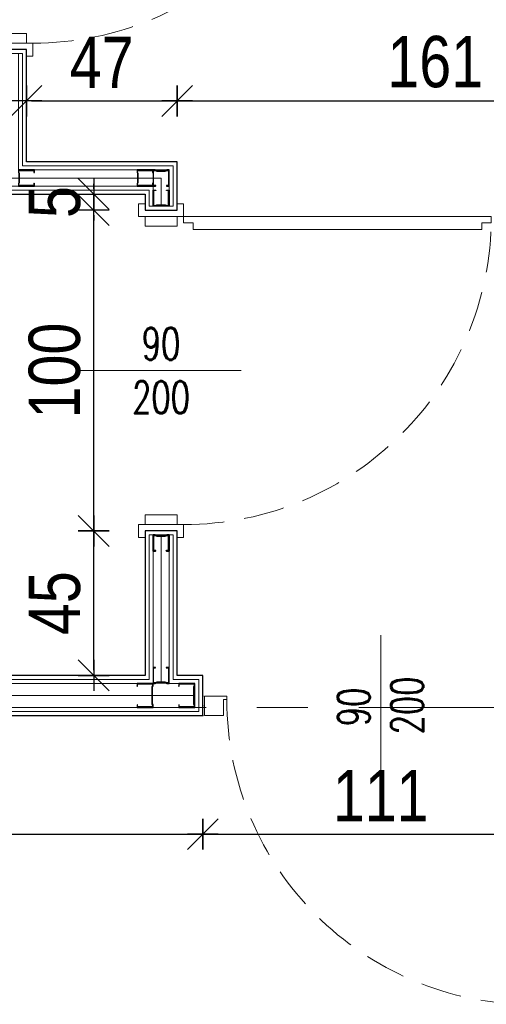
# Model space of a CAD drawing. Header units: centimetres. Extents: x 4120 to 19220, y -7417 to 180.
# Tile 39 of 223: x 9782 to 9928, y -4771 to -4464. Entities that reach past the tile are written whole.
import ezdxf

# ---------------------------------------------------------------- set-up
doc = ezdxf.new("R2010")
doc.units = ezdxf.units.CM
doc.linetypes.add('DASHED', pattern=[19.05, 12.7, -6.35])
doc.linetypes.add('Linia siatki', pattern=[22.225, 12.7, -3.175, 3.175, -3.175])
doc.layers.add('A_Drzwi', color=30, linetype='Continuous', lineweight=20)
doc.layers.add('A_Osie', color=8, linetype='Continuous', lineweight=9)
for name, color, linetype in [('A_okna', 3, 'Continuous'), ('A_Wymiary wewnętrzne', 8, 'Continuous'), ('A_Ściany', 2, 'Continuous'), ('Konstrukcja - scian dzialowych', 7, 'Continuous')]:
    doc.layers.add(name, color=color, linetype=linetype)
doc.styles.add('JACEK_07', font='SIMPLEX.SHX', dxfattribs={"width": 0.7})
doc.styles.add('marcin', font='arial.ttf', dxfattribs={"width": 0.8, "height": 16})
doc.linetypes.add('BATTING', pattern='A,0.0001,-0.1,[134,ltypeshp.shx,S=0.1,R=0,X=-0.1,Y=0],-0.2,[134,ltypeshp.shx,S=0.1,R=180,X=0.1,Y=0],-0.1', length=0.4001)
doc.dimstyles.new('WYM A PROJEKT', dxfattribs={"dimscale": 2, "dimtxt": 16, "dimasz": 0.8, "dimexe": 6, "dimexo": 30, "dimgap": 2, "dimtad": 1, "dimdec": 0, "dimzin": 9, "dimdsep": 46, "dimtxsty": 'marcin', "dimblk": 'WW', "dimcen": 0, "dimdle": 6, "dimse1": 1, "dimse2": 1, "dimclrt": 7, "dimadec": 0, "dimazin": 0, "dimtfac": 1, "dimtdec": 0, "dimtix": 1, "dimtmove": 2, "dimatfit": 3, "dimldrblk": 'WW', "dimfxl": 1, "dimtolj": 1, "dimtzin": 0, "dimarcsym": 0})

# ---------------------------------------------------------------- blocks, each defined once
blk = doc.blocks.new('*U1968')
at = {"color": 7}
blk.add_line((55.5, -22.01), (55.5, 22.01), dxfattribs=at)
for p, q in [((0.5, 3), (0.5, -3)), ((7.5, 3), (0.5, 3)), ((6.5, -3), (6.5, 2)), ((6.5, 2), (7.5, 2)), ((7.5, 2), (7.5, 3)), ((103.5, 2), (103.5, 3)), ((103.5, 3), (110.5, 3)), ((103.5, 2), (104.5, 2)), ((104.5, 2), (104.5, -3)), ((110.5, 3), (110.5, -3)), ((0.5, -3), (6.5, -3)), ((102.5, -2), (97.5, -2)), ((97.5, -2), (97.5, -92)), ((102.5, -1), (102.5, -2)), ((103.5, -1), (102.5, -1)), ((103.5, -93), (103.5, -1)), ((110.5, -3), (104.5, -3)), ((102.5, -92), (97.5, -92)), ((102.5, -93), (102.5, -92)), ((103.5, -93), (102.5, -93))]:
    blk.add_line(p, q)
at = {"linetype": 'DASHED'}
blk.add_arc((102.5, 2), 95, 180, 270, dxfattribs=at)
for p in [(111, 3), (111, 0), (111, -3)]:
    blk.add_point(p)
at = {"layer": 'A_okna'}
for p in [(0, 3), (0, 0), (0, -3)]:
    blk.add_point(p, dxfattribs=at)
at = {"color": 7, "style": 'JACEK_07', "width": 0.7}
for s, p in [('200', (68.75, -8.88)), ('90', (52.09, -6.33))]:
    blk.add_text(s, height=10, rotation=90, dxfattribs=at).set_placement(p)
blk = doc.blocks.new('*U1983')
blk.add_lwpolyline([(4, 7), (4, 10), (6, 10), (6, 100), (4, 100), (4, 103), (2, 103), (2, 7)], close=True)
at = {"color": 7}
blk.add_lwpolyline([(50, 25), (50, -25)], dxfattribs=at)
for points in [[(-2, -5), (0, -5), (0, 5), (-2, 5), (-2, 7), (2, 7), (2, 5), (2, -7), (-2, -7), (-2, -5)], [(102, -5), (100, -5), (100, 5), (102, 5), (102, 7), (98, 7), (98, 5), (98, -7), (102, -7), (102, -5)], [(2, 5), (5, 5), (5, -5), (2, -5)], [(98, 5), (95, 5), (95, -5), (98, -5)]]:
    blk.add_lwpolyline(points)
at = {"linetype": 'DASHED'}
blk.add_arc((2, 7), 96, 0, 90, dxfattribs=at)
at = {"color": 7, "insert": (50, 0), "char_height": 10, "width": 10, "attachment_point": 5, "rotation": 90, "style": 'JACEK_07'}
blk.add_mtext('\\pxqc;90\\P200', dxfattribs=at)
blk = doc.blocks.new('*U1984')
blk.add_lwpolyline([(4, 7), (4, 10), (6, 10), (6, 100), (4, 100), (4, 103), (2, 103), (2, 7)], close=True)
at = {"color": 7}
blk.add_lwpolyline([(50, 25), (50, -25)], dxfattribs=at)
for points in [[(-2, -5), (0, -5), (0, 5), (-2, 5), (-2, 7), (2, 7), (2, 5), (2, -7), (-2, -7), (-2, -5)], [(102, -5), (100, -5), (100, 5), (102, 5), (102, 7), (98, 7), (98, 5), (98, -7), (102, -7), (102, -5)], [(2, 5), (5, 5), (5, -5), (2, -5)], [(98, 5), (95, 5), (95, -5), (98, -5)]]:
    blk.add_lwpolyline(points)
at = {"linetype": 'DASHED'}
blk.add_arc((2, 7), 96, 0, 90, dxfattribs=at)
at = {"color": 7, "insert": (50, 0), "char_height": 10, "width": 10, "attachment_point": 5, "rotation": 90, "style": 'JACEK_07'}
blk.add_mtext('\\pxqc;90\\P200', dxfattribs=at)
blk = doc.blocks.new('PROFIL 7')
at = {"layer": 'Konstrukcja - scian dzialowych'}
for points in [[(0.37, 1.75), (0.37, 3.83), (0.17, 4.36), (0.17, 4.83), (4.83, 4.83), (4.83, 4.25), (4.88, 4.19), (4.95, 4.19), (5, 4.25), (5, 5), (0, 5), (0, 4.33), (0.2, 3.8), (0.2, 1.75)], [(0.2, 3.75), (0.2, 1.2), (0, 0.67), (0, 0), (5, 0), (5, 0.75), (5, 0.82), (4.95, 0.87), (4.88, 0.87), (4.83, 0.82), (4.83, 0.75), (4.83, 0.17), (0.17, 0.17), (0.17, 0.64), (0.37, 1.17), (0.37, 3.75)]]:
    blk.add_lwpolyline(points, dxfattribs=at)
blk = doc.blocks.new('WW')
at = {"color": 80, "ltscale": 2}
blk.add_line((3, 3), (-3, -3), dxfattribs=at)
at = {"ltscale": 2}
for p, q in [((0, -3), (0, 3)), ((-3, 0), (3, 0))]:
    blk.add_line(p, q, dxfattribs=at)
blk = doc.blocks.new('*D2105')
at = {"layer": 'A_Wymiary wewnętrzne', "color": 0, "lineweight": -2}
blk.add_line((9786.18, -4489.73), (9829.98, -4489.73), dxfattribs=at)
at = {"layer": 'Defpoints', "color": 0}
for p in [(9831.58, -4489.73), (9784.58, -4508.73), (9831.58, -4508.73)]:
    blk.add_point(p, dxfattribs=at)
at = {"layer": 'A_Wymiary wewnętrzne', "color": 0, "lineweight": -2, "xscale": 1.6, "yscale": 1.6, "zscale": 1.6, "rotation": 180}
blk.add_blockref('WW', (9784.58, -4489.73), dxfattribs=at)
at = {"layer": 'A_Wymiary wewnętrzne', "color": 0, "lineweight": -2, "xscale": 1.6, "yscale": 1.6, "zscale": 1.6}
blk.add_blockref('WW', (9831.58, -4489.73), dxfattribs=at)
at = {"layer": 'A_Wymiary wewnętrzne', "color": 7, "insert": (9808.08, -4477.73), "char_height": 16, "attachment_point": 5, "style": 'marcin'}
blk.add_mtext('\\A1;47', dxfattribs=at)
blk = doc.blocks.new('*D2106')
at = {"layer": 'A_Wymiary wewnętrzne', "color": 0, "lineweight": -2}
blk.add_line((9805.58, -4667.13), (9805.58, -4625.33), dxfattribs=at)
at = {"layer": 'Defpoints', "color": 0}
for p in [(9805.58, -4623.73), (9821.58, -4623.73), (9821.58, -4668.73)]:
    blk.add_point(p, dxfattribs=at)
at = {"layer": 'A_Wymiary wewnętrzne', "color": 0, "lineweight": -2, "xscale": 1.6, "yscale": 1.6, "zscale": 1.6}
for p, rotation in [((9805.58, -4623.73), 90), ((9805.58, -4668.73), 270)]:
    blk.add_blockref('WW', p, dxfattribs=dict(at, rotation=rotation))
at = {"layer": 'A_Wymiary wewnętrzne', "color": 7, "insert": (9793.44, -4646.23), "char_height": 16, "attachment_point": 5, "rotation": 90, "style": 'marcin'}
blk.add_mtext('\\A1;45', dxfattribs=at)
blk = doc.blocks.new('*D2107')
at = {"layer": 'A_Wymiary wewnętrzne', "color": 0, "lineweight": -2}
blk.add_line((9805.58, -4622.13), (9805.58, -4525.33), dxfattribs=at)
at = {"layer": 'Defpoints', "color": 0}
for p in [(9805.58, -4523.73), (9821.58, -4523.73), (9821.58, -4623.73)]:
    blk.add_point(p, dxfattribs=at)
at = {"layer": 'A_Wymiary wewnętrzne', "color": 0, "lineweight": -2, "xscale": 1.6, "yscale": 1.6, "zscale": 1.6}
for p, rotation in [((9805.58, -4523.73), 90), ((9805.58, -4623.73), 270)]:
    blk.add_blockref('WW', p, dxfattribs=dict(at, rotation=rotation))
at = {"layer": 'A_Wymiary wewnętrzne', "color": 7, "insert": (9793.41, -4573.73), "char_height": 16, "attachment_point": 5, "rotation": 90, "style": 'marcin'}
blk.add_mtext('\\A1;100', dxfattribs=at)
blk = doc.blocks.new('*D2108')
at = {"layer": 'A_Wymiary wewnętrzne', "color": 0, "lineweight": -2}
for p, q in [((9805.58, -4517.13), (9805.58, -4515.53)), ((9805.58, -4523.73), (9805.58, -4518.73)), ((9805.58, -4525.33), (9805.58, -4526.93))]:
    blk.add_line(p, q, dxfattribs=at)
at = {"layer": 'Defpoints', "color": 0}
for p in [(9805.58, -4518.73), (9821.58, -4518.73), (9821.58, -4523.73)]:
    blk.add_point(p, dxfattribs=at)
at = {"layer": 'A_Wymiary wewnętrzne', "color": 0, "lineweight": -2, "xscale": 1.6, "yscale": 1.6, "zscale": 1.6}
for p, rotation in [((9805.58, -4518.73), 270), ((9805.58, -4523.73), 90)]:
    blk.add_blockref('WW', p, dxfattribs=dict(at, rotation=rotation))
at = {"layer": 'A_Wymiary wewnętrzne', "color": 7, "insert": (9793.44, -4521.23), "char_height": 16, "attachment_point": 5, "rotation": 90, "style": 'marcin'}
blk.add_mtext('\\A1;5', dxfattribs=at)
blk = doc.blocks.new('*D2109')
at = {"layer": 'A_Wymiary wewnętrzne', "color": 0, "lineweight": -2}
blk.add_line((9833.18, -4489.73), (9990.98, -4489.73), dxfattribs=at)
at = {"layer": 'Defpoints', "color": 0}
for p in [(9992.58, -4489.73), (9831.58, -4508.73), (9992.58, -4516.23)]:
    blk.add_point(p, dxfattribs=at)
at = {"layer": 'A_Wymiary wewnętrzne', "color": 0, "lineweight": -2, "xscale": 1.6, "yscale": 1.6, "zscale": 1.6, "rotation": 180}
blk.add_blockref('WW', (9831.58, -4489.73), dxfattribs=at)
at = {"layer": 'A_Wymiary wewnętrzne', "color": 0, "lineweight": -2, "xscale": 1.6, "yscale": 1.6, "zscale": 1.6}
blk.add_blockref('WW', (9992.58, -4489.73), dxfattribs=at)
at = {"layer": 'A_Wymiary wewnętrzne', "color": 7, "insert": (9912.08, -4477.56), "char_height": 16, "attachment_point": 5, "style": 'marcin'}
blk.add_mtext('\\A1;161', dxfattribs=at)
blk = doc.blocks.new('*D2147')
at = {"layer": 'A_Wymiary wewnętrzne', "color": 0, "lineweight": -2}
blk.add_line((8940.18, -4718.23), (9837.98, -4718.23), dxfattribs=at)
at = {"layer": 'Defpoints', "color": 0}
for p in [(8938.58, -4681.23), (9839.58, -4681.23), (9839.58, -4718.23)]:
    blk.add_point(p, dxfattribs=at)
at = {"layer": 'A_Wymiary wewnętrzne', "color": 0, "lineweight": -2, "xscale": 1.6, "yscale": 1.6, "zscale": 1.6, "rotation": 180}
blk.add_blockref('WW', (8938.58, -4718.23), dxfattribs=at)
at = {"layer": 'A_Wymiary wewnętrzne', "color": 0, "lineweight": -2, "xscale": 1.6, "yscale": 1.6, "zscale": 1.6}
blk.add_blockref('WW', (9839.58, -4718.23), dxfattribs=at)
at = {"layer": 'A_Wymiary wewnętrzne', "color": 7, "insert": (9389.08, -4706.06), "char_height": 16, "attachment_point": 5, "style": 'marcin'}
blk.add_mtext('\\A1;901', dxfattribs=at)
blk = doc.blocks.new('*D2148')
at = {"layer": 'A_Wymiary wewnętrzne', "color": 0, "lineweight": -2}
blk.add_line((9841.18, -4718.23), (9948.98, -4718.23), dxfattribs=at)
at = {"layer": 'Defpoints', "color": 0}
for p in [(9839.58, -4681.23), (9950.58, -4681.23), (9950.58, -4718.23)]:
    blk.add_point(p, dxfattribs=at)
at = {"layer": 'A_Wymiary wewnętrzne', "color": 0, "lineweight": -2, "xscale": 1.6, "yscale": 1.6, "zscale": 1.6, "rotation": 180}
blk.add_blockref('WW', (9839.58, -4718.23), dxfattribs=at)
at = {"layer": 'A_Wymiary wewnętrzne', "color": 0, "lineweight": -2, "xscale": 1.6, "yscale": 1.6, "zscale": 1.6}
blk.add_blockref('WW', (9950.58, -4718.23), dxfattribs=at)
at = {"layer": 'A_Wymiary wewnętrzne', "color": 7, "insert": (9895.08, -4706.2), "char_height": 16, "attachment_point": 5, "style": 'marcin'}
blk.add_mtext('\\A1;111', dxfattribs=at)

msp = doc.modelspace()

# ---------------------------------------------------------------- linework, layer by layer
at = {"layer": 'A_Osie', "linetype": 'Linia siatki', "ltscale": 5}
msp.add_line((8554.73, -4678.73), (10254.82, -4678.73), dxfattribs=at)
at = {"layer": 'A_Ściany', "color": 251, "linetype": 'Continuous', "lineweight": 20}
for points in [[(8939.83, -4679.98), (9838.33, -4679.98), (9838.33, -4669.98), (9830.33, -4669.98), (9830.33, -4624.98), (9822.83, -4624.98), (9822.83, -4669.98), (9644.33, -4669.98), (9644.33, -4517.48), (9822.83, -4517.48), (9822.83, -4522.48), (9830.33, -4522.48), (9830.33, -4509.98), (9783.33, -4509.98), (9783.33, -4474.98), (9775.83, -4474.98), (9775.83, -4509.98), (9644.33, -4509.98), (9644.33, -4332.48)], [(8941.08, -4678.73), (9837.08, -4678.73), (9837.08, -4671.23), (9829.08, -4671.23), (9829.08, -4624.98), (9824.08, -4624.98), (9824.08, -4671.23), (9643.08, -4671.23), (9643.08, -4516.23), (9824.08, -4516.23), (9824.08, -4522.48), (9829.08, -4522.48), (9829.08, -4511.23), (9782.08, -4511.23), (9782.08, -4474.98), (9777.08, -4474.98), (9777.08, -4511.23), (9643.08, -4511.23), (9643.08, -4331.23)]]:
    msp.add_lwpolyline(points, dxfattribs=at)
at = {"layer": 'A_Ściany'}
msp.add_lwpolyline([(8938.58, -4681.23), (9839.58, -4681.23), (9839.58, -4668.73), (9831.58, -4668.73), (9831.58, -4623.73), (9821.58, -4623.73), (9821.58, -4668.73), (9645.58, -4668.73), (9645.58, -4518.73), (9821.58, -4518.73), (9821.58, -4523.73), (9831.58, -4523.73), (9831.58, -4508.73), (9784.58, -4508.73), (9784.58, -4473.73), (9774.58, -4473.73), (9774.58, -4508.73), (9645.58, -4508.73), (9645.58, -4333.73)], dxfattribs=at)
at = {"layer": 'A_Ściany', "color": 251, "linetype": 'BATTING', "lineweight": 20, "ltscale": 6}
for points in [[(9826.58, -4522.48), (9826.58, -4513.73), (9643.08, -4513.73)], [(9826.58, -4624.98), (9826.58, -4671.23)]]:
    msp.add_lwpolyline(points, dxfattribs=at)
at = {"layer": 'A_Ściany', "color": 251, "linetype": 'BATTING', "lineweight": 20, "ltscale": 9}
msp.add_lwpolyline([(9837.08, -4674.98), (9606.78, -4674.98)], dxfattribs=at)
at = {"layer": 'Konstrukcja - scian dzialowych'}
for points in [[(9823.88, -4672.43), (9824.08, -4671.9), (9824.08, -4671.23), (9819.08, -4671.23), (9819.08, -4671.98), (9819.07, -4672.05), (9819.12, -4672.1), (9819.19, -4672.1), (9819.24, -4672.05), (9819.24, -4671.98), (9819.24, -4671.4), (9823.91, -4671.4), (9823.91, -4671.87), (9823.71, -4672.4), (9823.71, -4677.56), (9823.91, -4678.09), (9823.91, -4678.56), (9819.24, -4678.56), (9819.24, -4677.98), (9819.2, -4677.92), (9819.12, -4677.92), (9819.08, -4677.98), (9819.08, -4678.73), (9824.08, -4678.73), (9824.08, -4678.06), (9823.88, -4677.53)], [(9836.88, -4672.43), (9837.08, -4671.9), (9837.08, -4671.23), (9832.08, -4671.23), (9832.08, -4671.98), (9832.07, -4672.05), (9832.12, -4672.1), (9832.19, -4672.1), (9832.24, -4672.05), (9832.24, -4671.98), (9832.24, -4671.4), (9836.91, -4671.4), (9836.91, -4671.87), (9836.71, -4672.4), (9836.71, -4677.56), (9836.91, -4678.09), (9836.91, -4678.56), (9832.24, -4678.56), (9832.24, -4677.98), (9832.2, -4677.92), (9832.12, -4677.92), (9832.08, -4677.98), (9832.08, -4678.73), (9837.08, -4678.73), (9837.08, -4678.06), (9836.88, -4677.53)]]:
    msp.add_lwpolyline(points, close=True, dxfattribs=at)

# ---------------------------------------------------------------- block references
at = {"layer": 'A_Drzwi', "color": 30, "linetype": 'Continuous', "lineweight": 18, "rotation": 270}
for name, p in [('*U1983', (9779.58, -4373.73)), ('*U1984', (9826.58, -4523.73))]:
    msp.add_blockref(name, p, dxfattribs=at)
at = {"layer": 'A_Drzwi'}
msp.add_blockref('*U1968', (9839.58, -4678.23), dxfattribs=at)
at = {"layer": 'Konstrukcja - scian dzialowych'}
for p, rotation in [((9782.08, -4516.23), 0.0001564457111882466), ((9819.08, -4516.23), 0.0001564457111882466), ((9824.08, -4511.23), 269.9999999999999), ((9824.08, -4624.98), 269.9999999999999), ((9829.08, -4671.23), 89.99993831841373)]:
    msp.add_blockref('PROFIL 7', p, dxfattribs=dict(at, rotation=rotation))
at = {"layer": 'Konstrukcja - scian dzialowych', "xscale": -1}
for p, rotation in [((9824.08, -4522.48), 270.0000000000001), ((9829.08, -4624.98), 90.00006168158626)]:
    msp.add_blockref('PROFIL 7', p, dxfattribs=dict(at, rotation=rotation))

# ---------------------------------------------------------------- dimensions: what is measured, and where the dimension line sits
at = {"layer": 'A_Wymiary wewnętrzne'}
for base, p1, p2, picture, middle in [((9831.58, -4489.73), (9784.58, -4508.73), (9831.58, -4508.73), '*D2105', (9808.08, -4477.73)), ((9992.58, -4489.73), (9831.58, -4508.73), (9992.58, -4516.23), '*D2109', (9912.08, -4477.56)), ((9839.58, -4718.23), (8938.58, -4681.23), (9839.58, -4681.23), '*D2147', (9389.08, -4706.06)), ((9950.58, -4718.23), (9839.58, -4681.23), (9950.58, -4681.23), '*D2148', (9895.08, -4706.2))]:
    dim = msp.add_linear_dim(base=base, p1=p1, p2=p2, dimstyle='WYM A PROJEKT', override={"dimdsep": 44}, dxfattribs=at)
    dim.commit()
    dim.dimension.update_dxf_attribs({"geometry": picture, "text_midpoint": middle})
for base, p1, p2, picture, middle in [((9805.58, -4518.73), (9821.58, -4523.73), (9821.58, -4518.73), '*D2108', (9793.44, -4521.23)), ((9805.58, -4523.73), (9821.58, -4623.73), (9821.58, -4523.73), '*D2107', (9793.41, -4573.73))]:
    dim = msp.add_linear_dim(base=base, p1=p1, p2=p2, angle=90, dimstyle='WYM A PROJEKT', override={"dimdsep": 44}, dxfattribs=at)
    dim.commit()
    dim.dimension.update_dxf_attribs({"geometry": picture, "text_midpoint": middle})
dim = msp.add_aligned_dim(p1=(9821.58, -4668.73), p2=(9821.58, -4623.73), distance=16, dimstyle='WYM A PROJEKT', override={"dimdsep": 44}, dxfattribs=at)
dim.commit()
dim.dimension.update_dxf_attribs({"geometry": '*D2106', "text_midpoint": (9793.44, -4646.23)})

doc.saveas('drawing.dxf')
